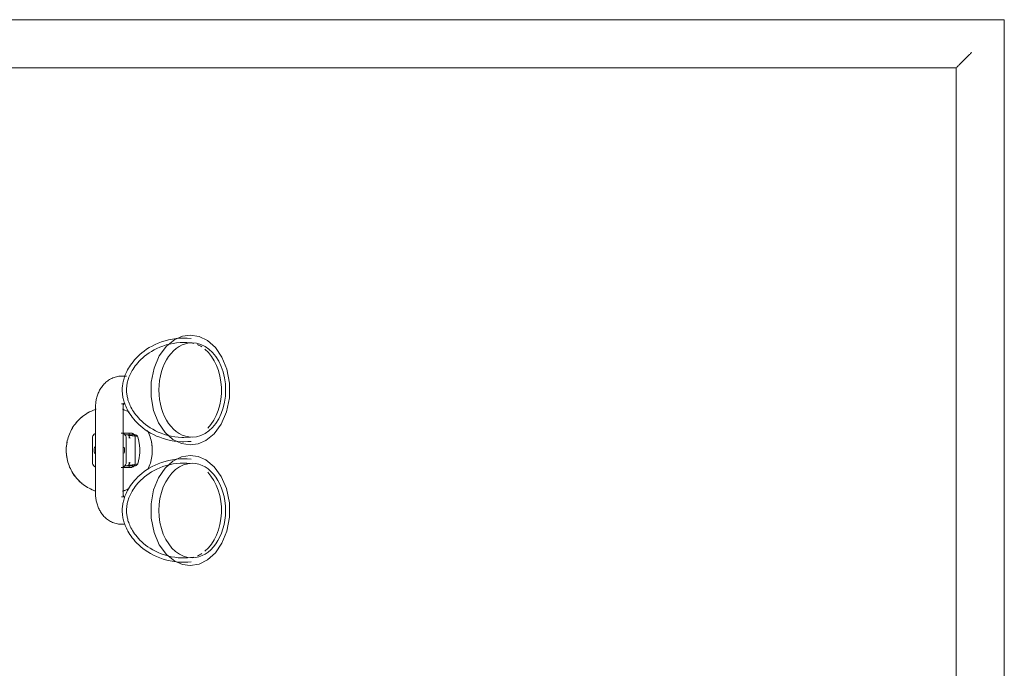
# Model space of a CAD drawing. Header units: millimetres. Extents: x -281 to 121694, y -16481 to 65128.
# Tile 36 of 256: x 21098 to 21670, y 13709 to 14086. Entities that reach past the tile are written whole.
import ezdxf

# ---------------------------------------------------------------- set-up
doc = ezdxf.new("R2010")
doc.units = ezdxf.units.MM
for name, color, linetype, lineweight in [('A--L$01A__Algemeen', 7, 'Continuous', 5), ('A--L74__VasteSanitaireVoorz', 1, 'Continuous', 5), ('A--L82__LosseGebruikersInvent', 1, 'Continuous', 5)]:
    doc.layers.add(name, color=color, linetype=linetype, lineweight=lineweight)

# ---------------------------------------------------------------- blocks, each defined once
blk = doc.blocks.new('NLRS_82_FU_UN_spoekbak_gen_kad - spoelbak dxbxh 900x1200x957-V348-L_80_ 15')
at = {"layer": 'A--L$01A__Algemeen'}
for p, q in [((600, -577.32), (600, 322.68)), ((572, -549.32), (572, 294.68)), ((572, -549.32), (572, 294.68)), ((-572, -549.32), (572, -549.32)), ((0, -549.32), (572, -549.32)), ((579.27, -556.59), (573.73, -551.06)), ((-600, -577.32), (600, -577.32))]:
    blk.add_line(p, q, dxfattribs=at)
for points in [[(572, -549.32), (572.21, -549.54), (572.64, -549.96), (573.24, -550.57), (573.58, -550.9), (573.73, -551.06)], [(579.27, -556.59), (579.42, -556.75), (579.77, -557.09), (580.38, -557.71), (580.82, -558.14), (581.04, -558.36)]]:
    blk.add_open_spline(points, degree=3, dxfattribs=at)
at = {"layer": 'A--L74__VasteSanitaireVoorz'}
for p, q in [((375, -49.32), (325, -49.32)), ((357, -47.48), (343, -47.48)), ((307, -64.4), (307, -66.07)), ((323, -66.07), (323, -64.4)), ((325, -65.32), (375, -65.32)), ((340, -69.42), (340, -66.07)), ((340, -66.8), (340, -68.86)), ((340, -68.15), (340, -69.6)), ((341, -66.07), (341, -67.5)), ((341, -67.86), (341, -68.89)), ((343, -67.17), (357, -67.17)), ((359, -67.5), (359, -66.07)), ((359, -68.89), (359, -67.86)), ((360, -66.07), (360, -69.42)), ((360, -68.86), (360, -66.8)), ((360, -69.6), (360, -68.15)), ((377, -64.4), (377, -66.07)), ((393, -67.28), (393, -64.4)), ((340, -68.86), (343, -68.86)), ((341.43, -68.69), (342.95, -69.39)), ((357, -72.38), (343, -72.38)), ((357, -68.86), (360, -68.86)), ((357.05, -69.39), (358.57, -68.69))]:
    blk.add_line(p, q, dxfattribs=at)
at = {"layer": 'A--L74__VasteSanitaireVoorz', "flags": 128}
for points in [[(350, -32.32), (349, -32.34), (348, -32.4), (347.01, -32.5), (346.02, -32.64), (345.03, -32.82), (344.06, -33.04), (343.09, -33.3), (342.14, -33.59), (341.19, -33.93), (340.26, -34.3), (339.35, -34.71), (338.46, -35.15), (337.58, -35.63), (336.72, -36.14), (335.88, -36.69), (335.07, -37.27), (334.28, -37.88), (333.52, -38.53), (332.78, -39.2), (332.07, -39.91), (331.38, -40.64), (330.73, -41.4), (330.11, -42.18), (329.52, -42.99), (328.96, -43.82), (328.44, -44.67), (327.95, -45.54), (327.5, -46.43), (327.08, -47.34), (326.7, -48.27), (326.36, -49.2)], [(373.81, -49.72), (373.49, -48.77), (373.13, -47.84), (372.73, -46.92), (372.3, -46.02), (371.83, -45.14), (371.32, -44.27), (370.78, -43.43), (370.21, -42.61), (369.61, -41.81), (368.97, -41.04), (368.31, -40.3), (367.61, -39.58), (366.89, -38.89), (366.14, -38.23), (365.36, -37.6), (364.56, -37), (363.73, -36.43), (362.89, -35.9), (362.02, -35.4), (361.13, -34.94), (360.23, -34.51), (359.31, -34.12), (358.37, -33.77), (357.43, -33.45), (356.47, -33.17), (355.49, -32.94), (354.51, -32.74), (353.53, -32.57), (352.54, -32.45), (351.54, -32.37), (350.54, -32.33), (350, -32.32)], [(325, -49.32), (324.37, -49.33), (323.75, -49.36), (323.12, -49.4), (322.5, -49.47), (321.88, -49.55), (321.26, -49.64), (320.64, -49.76), (320.03, -49.89), (319.42, -50.05), (318.81, -50.22), (318.21, -50.41), (317.62, -50.62), (317.03, -50.84), (316.45, -51.09), (315.87, -51.36), (315.3, -51.64), (314.74, -51.95), (314.19, -52.28), (313.65, -52.63), (313.12, -53), (312.6, -53.39), (312.09, -53.81), (311.6, -54.25), (311.12, -54.71), (310.66, -55.2), (310.22, -55.71), (309.8, -56.24), (309.4, -56.8), (309.02, -57.38), (308.67, -57.98), (308.35, -58.6), (308.05, -59.25), (307.79, -59.92), (307.56, -60.6), (307.37, -61.3), (307.22, -62.01), (307.11, -62.73), (307.03, -63.46), (307, -64.2), (307, -64.4)], [(393, -64.4), (392.98, -63.66), (392.92, -62.93), (392.81, -62.2), (392.67, -61.49), (392.49, -60.79), (392.27, -60.1), (392.02, -59.43), (391.74, -58.78), (391.42, -58.14), (391.08, -57.54), (390.71, -56.95), (390.31, -56.39), (389.9, -55.85), (389.46, -55.33), (389, -54.84), (388.53, -54.37), (388.04, -53.93), (387.54, -53.5), (387.02, -53.11), (386.5, -52.73), (385.96, -52.37), (385.41, -52.04), (384.85, -51.73), (384.28, -51.43), (383.71, -51.16), (383.13, -50.91), (382.54, -50.68), (381.95, -50.46), (381.35, -50.27), (380.74, -50.09), (380.14, -49.93), (379.52, -49.79), (378.91, -49.67), (378.29, -49.57), (377.67, -49.49), (377.05, -49.42), (376.42, -49.37), (375.8, -49.34), (375.17, -49.32), (375, -49.32)], [(345.05, -100.65), (344.99, -98.4), (344.8, -96.16), (344.49, -93.96), (344.06, -91.81), (343.52, -89.72), (342.89, -87.71), (342.16, -85.78), (341.36, -83.94), (340.49, -82.2), (339.57, -80.57), (338.6, -79.04), (337.6, -77.61), (336.58, -76.29), (335.55, -75.07), (334.51, -73.95), (333.47, -72.92), (332.45, -71.99), (331.43, -71.14), (330.43, -70.36), (329.46, -69.66), (328.5, -69.03), (327.57, -68.47), (326.67, -67.96), (325.79, -67.51), (324.94, -67.1), (324.11, -66.74), (323.32, -66.43), (322.54, -66.15), (321.79, -65.9), (321.06, -65.69), (320.35, -65.51), (319.66, -65.35), (318.99, -65.22), (318.33, -65.11), (317.68, -65.02), (317.04, -64.95), (316.41, -64.9), (315.79, -64.87), (315.17, -64.86), (314.55, -64.86), (313.92, -64.88), (313.3, -64.92), (312.66, -64.98), (312.02, -65.06), (311.37, -65.16), (310.7, -65.28), (310.02, -65.42), (309.32, -65.59), (308.61, -65.79), (307.87, -66.01), (307.11, -66.27), (306.32, -66.57), (305.51, -66.9), (304.67, -67.28), (303.81, -67.71), (302.92, -68.19), (302, -68.72), (301.06, -69.31), (300.1, -69.98), (299.11, -70.71), (298.1, -71.52), (297.08, -72.41), (296.05, -73.39), (295.01, -74.46), (293.97, -75.62), (292.95, -76.89), (291.94, -78.25), (290.95, -79.73), (290, -81.31), (289.1, -82.99), (288.26, -84.77), (287.5, -86.65), (286.81, -88.62), (286.22, -90.67), (285.73, -92.79), (285.35, -94.97), (285.1, -97.19), (284.96, -99.43), (284.95, -100.65)], [(342.55, -100.65), (342.49, -98.54), (342.32, -96.44), (342.02, -94.38), (341.62, -92.37), (341.12, -90.41), (340.52, -88.52), (339.84, -86.72), (339.09, -85), (338.28, -83.38), (337.42, -81.85), (336.52, -80.42), (335.59, -79.09), (334.64, -77.86), (333.68, -76.73), (332.71, -75.69), (331.75, -74.74), (330.8, -73.87), (329.86, -73.08), (328.94, -72.37), (328.04, -71.72), (327.16, -71.14), (326.31, -70.63), (325.48, -70.16), (324.68, -69.75), (323.91, -69.38), (323.16, -69.05), (322.43, -68.77), (321.73, -68.51), (321.05, -68.29), (320.4, -68.1), (319.76, -67.94), (319.14, -67.8), (318.54, -67.68), (317.95, -67.58), (317.38, -67.5), (316.81, -67.44), (316.25, -67.4), (315.7, -67.37), (315.15, -67.36), (314.6, -67.36), (314.05, -67.38), (313.49, -67.42), (312.93, -67.47), (312.36, -67.54), (311.78, -67.62), (311.18, -67.73), (310.57, -67.86), (309.95, -68.01), (309.3, -68.19), (308.64, -68.39), (307.95, -68.63), (307.24, -68.89), (306.5, -69.2), (305.74, -69.54), (304.95, -69.93), (304.14, -70.37), (303.3, -70.86), (302.44, -71.4), (301.55, -72.01), (300.64, -72.69), (299.71, -73.43), (298.76, -74.26), (297.81, -75.16), (296.84, -76.16), (295.88, -77.24), (294.92, -78.42), (293.98, -79.69), (293.06, -81.07), (292.18, -82.54), (291.34, -84.11), (290.55, -85.78), (289.83, -87.54), (289.19, -89.38), (288.64, -91.3), (288.18, -93.29), (287.83, -95.33), (287.59, -97.4), (287.46, -99.51), (287.45, -100.65)], [(322.68, -65.84), (322.76, -65.8), (322.84, -65.76), (322.93, -65.72), (323.04, -65.67), (323.15, -65.63), (323.27, -65.59), (323.4, -65.55), (323.54, -65.51), (323.68, -65.47), (323.83, -65.44), (323.99, -65.41), (324.15, -65.38), (324.32, -65.36), (324.49, -65.35), (324.66, -65.33), (324.83, -65.33), (325, -65.32)], [(326.19, -64.93), (326.51, -65.88), (326.87, -66.81), (327.27, -67.73), (327.7, -68.63)], [(340, -64.21), (340, -66.92), (340, -68.95), (340, -69.42)], [(340, -69.6), (340, -67.86), (340, -66.07)], [(341, -67.5), (341, -72.1), (341, -69.57)], [(415.05, -100.65), (414.99, -98.4), (414.8, -96.16), (414.49, -93.96), (414.06, -91.81), (413.52, -89.72), (412.89, -87.71), (412.16, -85.78), (411.36, -83.94), (410.49, -82.2), (409.57, -80.57), (408.6, -79.04), (407.6, -77.61), (406.58, -76.29), (405.55, -75.07), (404.51, -73.95), (403.47, -72.92), (402.45, -71.99), (401.43, -71.14), (400.43, -70.36), (399.46, -69.66), (398.5, -69.03), (397.57, -68.47), (396.67, -67.96), (395.79, -67.51), (394.94, -67.1), (394.11, -66.74), (393.32, -66.43), (392.54, -66.15), (391.79, -65.9), (391.06, -65.69), (390.35, -65.51), (389.66, -65.35), (388.99, -65.22), (388.33, -65.11), (387.68, -65.02), (387.04, -64.95), (386.41, -64.9), (385.79, -64.87), (385.17, -64.86), (384.55, -64.86), (383.92, -64.88), (383.3, -64.92), (382.66, -64.98), (382.02, -65.06), (381.37, -65.16), (380.7, -65.28), (380.02, -65.42), (379.32, -65.59), (378.61, -65.79), (377.87, -66.01), (377.11, -66.27), (376.32, -66.57), (375.51, -66.9), (374.67, -67.28), (373.81, -67.71), (372.92, -68.19), (372, -68.72), (371.06, -69.31), (370.1, -69.98), (369.11, -70.71), (368.1, -71.52), (367.08, -72.41), (366.05, -73.39), (365.01, -74.46), (363.97, -75.62), (362.95, -76.89), (361.94, -78.25), (360.95, -79.73), (360, -81.31), (359.1, -82.99), (358.26, -84.77), (357.5, -86.65), (356.81, -88.62), (356.22, -90.67), (355.73, -92.79), (355.35, -94.97), (355.1, -97.19), (354.96, -99.43), (354.95, -100.65)], [(412.55, -100.65), (412.49, -98.54), (412.32, -96.44), (412.02, -94.38), (411.62, -92.37), (411.12, -90.41), (410.52, -88.52), (409.84, -86.72), (409.09, -85), (408.28, -83.38), (407.42, -81.85), (406.52, -80.42), (405.59, -79.09), (404.64, -77.86), (403.68, -76.73), (402.71, -75.69), (401.75, -74.74), (400.8, -73.87), (399.86, -73.08), (398.94, -72.37), (398.04, -71.72), (397.16, -71.14), (396.31, -70.63), (395.48, -70.16), (394.68, -69.75), (393.91, -69.38), (393.16, -69.05), (392.43, -68.77), (391.73, -68.51), (391.05, -68.29), (390.4, -68.1), (389.76, -67.94), (389.14, -67.8), (388.54, -67.68), (387.95, -67.58), (387.38, -67.5), (386.81, -67.44), (386.25, -67.4), (385.7, -67.37), (385.15, -67.36), (384.6, -67.36), (384.05, -67.38), (383.49, -67.42), (382.93, -67.47), (382.36, -67.54), (381.78, -67.62), (381.18, -67.73), (380.57, -67.86), (379.95, -68.01), (379.3, -68.19), (378.64, -68.39), (377.95, -68.63), (377.24, -68.89), (376.5, -69.2), (375.74, -69.54), (374.95, -69.93), (374.14, -70.37), (373.3, -70.86), (372.44, -71.4), (371.55, -72.01), (370.64, -72.69), (369.71, -73.43), (368.76, -74.26), (367.81, -75.16), (366.84, -76.16), (365.88, -77.24), (364.92, -78.42), (363.98, -79.69), (363.06, -81.07), (362.18, -82.54), (361.34, -84.11), (360.55, -85.78), (359.83, -87.54), (359.19, -89.38), (358.64, -91.3), (358.18, -93.29), (357.83, -95.33), (357.59, -97.4), (357.46, -99.51), (357.45, -100.65)], [(359, -69.57), (359, -72.1), (359, -67.5)], [(360, -69.42), (360, -67.6), (360, -65.09), (360, -64.21)], [(360, -66.92), (360, -68.95), (360, -69.6)], [(372.05, -69.11), (372.5, -68.22), (372.92, -67.31), (373.3, -66.38), (373.64, -65.44)], [(375, -65.32), (375.17, -65.33), (375.35, -65.33), (375.52, -65.35), (375.69, -65.36), (375.85, -65.38), (376.01, -65.41), (376.17, -65.44), (376.32, -65.47), (376.47, -65.51), (376.6, -65.55), (376.73, -65.59), (376.85, -65.63), (376.97, -65.67), (377.07, -65.72), (377.16, -65.76), (377.25, -65.8), (377.32, -65.84), (377.38, -65.88), (377.43, -65.91), (377.46, -65.94), (377.49, -65.96), (377.51, -65.97)], [(341, -72.19), (341.02, -72.47), (341.17, -72.93), (341.35, -73.23), (341.52, -73.44), (341.83, -73.68), (342.18, -73.84)], [(341.49, -70.87), (341.22, -70.48), (341.06, -70.03)], [(342.18, -73.84), (343.88, -74.32), (345.55, -74.68), (347.14, -74.91), (348.53, -75.04), (350.97, -75.06), (352.74, -74.93), (355.31, -74.51), (357.82, -73.84)], [(357.82, -73.84), (358.08, -73.73), (358.28, -73.6), (358.59, -73.32), (358.76, -73.06), (358.94, -72.62), (359, -72.19)], [(358.94, -70.03), (358.78, -70.48), (358.51, -70.87)], [(338.87, -79.71), (339.77, -80.13), (340.69, -80.53), (341.63, -80.88), (342.57, -81.2), (343.53, -81.47), (344.51, -81.71), (345.49, -81.91), (346.47, -82.07), (347.46, -82.2), (348.46, -82.28), (349.46, -82.32), (350, -82.32)], [(350, -82.32), (351, -82.3), (352, -82.24), (352.99, -82.14), (353.98, -82), (354.97, -81.83), (355.94, -81.61), (356.91, -81.35), (357.86, -81.05), (358.81, -80.72), (359.74, -80.35), (360.65, -79.94), (361.54, -79.5)], [(346.9, -104.38), (346.09, -99.24), (343.68, -94.32), (339.66, -89.8), (334.05, -85.95), (327.02, -83.11), (318.95, -81.6), (310.47, -81.65), (302.31, -83.31), (295.17, -86.38), (289.54, -90.53), (285.66, -95.35), (283.73, -99.85), (283.1, -104.38)], [(353.1, -104.38), (353.91, -99.24), (356.32, -94.32), (360.34, -89.8), (365.95, -85.95), (372.98, -83.11), (381.05, -81.6), (389.53, -81.65), (397.69, -83.31), (404.83, -86.38), (410.46, -90.53), (414.34, -95.35), (416.27, -99.85), (416.9, -104.38)], [(284.95, -100.65), (285.01, -102.9), (285.16, -104.81)], [(287.45, -100.65), (287.51, -102.76), (287.65, -104.55)], [(342.35, -104.55), (342.51, -102.45), (342.55, -100.65)], [(344.84, -104.81), (345.01, -102.57), (345.05, -100.65)], [(354.95, -100.65), (355.01, -102.9), (355.16, -104.81)], [(357.45, -100.65), (357.51, -102.76), (357.65, -104.55)], [(412.35, -104.55), (412.51, -102.45), (412.55, -100.65)], [(414.84, -104.81), (415.01, -102.57), (415.05, -100.65)], [(283.1, -104.38), (283.91, -109.53), (286.32, -114.45), (290.34, -118.97), (295.95, -122.81), (302.98, -125.66), (311.05, -127.17), (319.53, -127.11), (327.69, -125.46), (334.83, -122.38), (340.46, -118.24), (344.34, -113.41), (346.27, -108.92), (346.9, -104.38)], [(416.9, -104.38), (416.09, -109.53), (413.68, -114.45), (409.66, -118.97), (404.05, -122.81), (397.02, -125.66), (388.95, -127.17), (380.47, -127.11), (372.31, -125.46), (365.17, -122.38), (359.54, -118.24), (355.66, -113.41), (353.73, -108.92), (353.1, -104.38)]]:
    blk.add_lwpolyline(points, dxfattribs=at)
at = {"layer": 'A--L74__VasteSanitaireVoorz'}
for radius, start, end in [(25, 90, 100.9975), (25, 79.0025, 90), (25, 120.8363, 140.1448), (25, 39.8552, 59.1637), (25, 18.7908, 30.1098), (25, 156.9419, 161.2092), (8.8, 90, 103.0233), (8.8, 76.9767, 90), (25, 198, 207.0207), (8.8, 258.8809, 270), (8.8, 270, 281.7841), (25, 339.0517, 342), (25, 259.0025, 270), (25, 270, 280.9975)]:
    blk.add_arc((350, -57.32), radius, start, end, dxfattribs=at)
for centre, major_axis, ratio, start_param, end_param in [((343, -50.43), (-3, 0), 0.98425, 4.712389, 5.759587), ((343, -50.43), (3, 0), 0.98425, 1.832596, 2.617994), ((357, -50.43), (3, 0), 0.98425, 0.523599, 1.570796), ((357, -50.43), (3, 0), 0.98425, 0.523599, 1.308997), ((343, -64.21), (3, 0), 0.98425, 3.665191, 4.712389), ((343, -67.49), (2, 0), 0.961631, 3.141768, 3.811137), ((357, -64.21), (-3, 0), 0.98425, 1.570796, 2.617994), ((357, -67.49), (2, 0), 0.961631, 5.613641, 6.28301), ((385, -105.52), (-27.43, 0), 0.707107, 3.141593, 6.283185), ((315, -105.52), (27.43, 0), 0.707107, 0, 3.141593), ((315, -105.52), (27.43, 0), 0.707107, 3.141593, 6.283185), ((315, -103.11), (27.43, 0), 0.707107, 3.228433, 3.312917), ((315, -103.11), (27.43, 0), 0.707107, 3.425235, 3.56242), ((385, -105.52), (-27.43, 0), 0.707107, 0, 3.141593), ((385, -103.11), (27.43, 0), 0.707107, 5.862358, 5.999543), ((385, -103.11), (27.43, 0), 0.707107, 6.111861, 6.196345), ((315, -103.11), (27.43, 0), 0.707107, 3.671394, 5.654867), ((385, -103.11), (27.43, 0), 0.707107, 3.769911, 5.753384)]:
    blk.add_ellipse(centre, major_axis=major_axis, ratio=ratio, start_param=start_param, end_param=end_param, dxfattribs=at)
for points, knots in [([(343, -72.38), (342.54, -72.38), (341.88, -72.23), (341.11, -71.75), (340.55, -71.2), (340.11, -70.41), (340, -69.76), (340, -69.42)], [0, 0, 0, 0, 0.285714, 0.428571, 0.571429, 0.785714, 1, 1, 1, 1]), ([(340, -69.6), (340, -70.05), (340.15, -70.72), (340.63, -71.49), (341.11, -71.97), (341.49, -72.21), (341.7, -72.31)], [0, 0, 0, 0, 0.2857143, 0.4285714, 0.5714286, 0.7142857, 0.7142857, 0.7142857, 0.7142857]), ([(360, -69.42), (360, -69.87), (359.85, -70.52), (359.37, -71.28), (358.81, -71.83), (358.01, -72.27), (357.34, -72.38), (357, -72.38)], [0, 0, 0, 0, 0.285714, 0.428571, 0.571429, 0.785714, 1, 1, 1, 1]), ([(358.3, -72.31), (358.5, -72.21), (358.89, -71.97), (359.45, -71.41), (359.89, -70.6), (360, -69.94), (360, -69.6)], [0.2857143, 0.2857143, 0.2857143, 0.2857143, 0.4285714, 0.5714286, 0.7857143, 1, 1, 1, 1])]:
    blk.add_open_spline(points, degree=3, knots=knots, dxfattribs=at)
for points in [[(341.43, -68.69), (341.65, -71.57), (341.86, -73.24), (342.07, -73.71)], [(357.93, -73.71), (358.14, -73.24), (358.35, -71.57), (358.57, -68.69)]]:
    blk.add_open_spline(points, degree=3, dxfattribs=at)

msp = doc.modelspace()

# ---------------------------------------------------------------- block references
at = {"layer": 'A--L82__LosseGebruikersInvent', "rotation": 89.9999999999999}
msp.add_blockref('NLRS_82_FU_UN_spoekbak_gen_kad - spoelbak dxbxh 900x1200x957-V348-L_80_ 15', (21092.84, 13486), dxfattribs=at)

doc.saveas('drawing.dxf')
